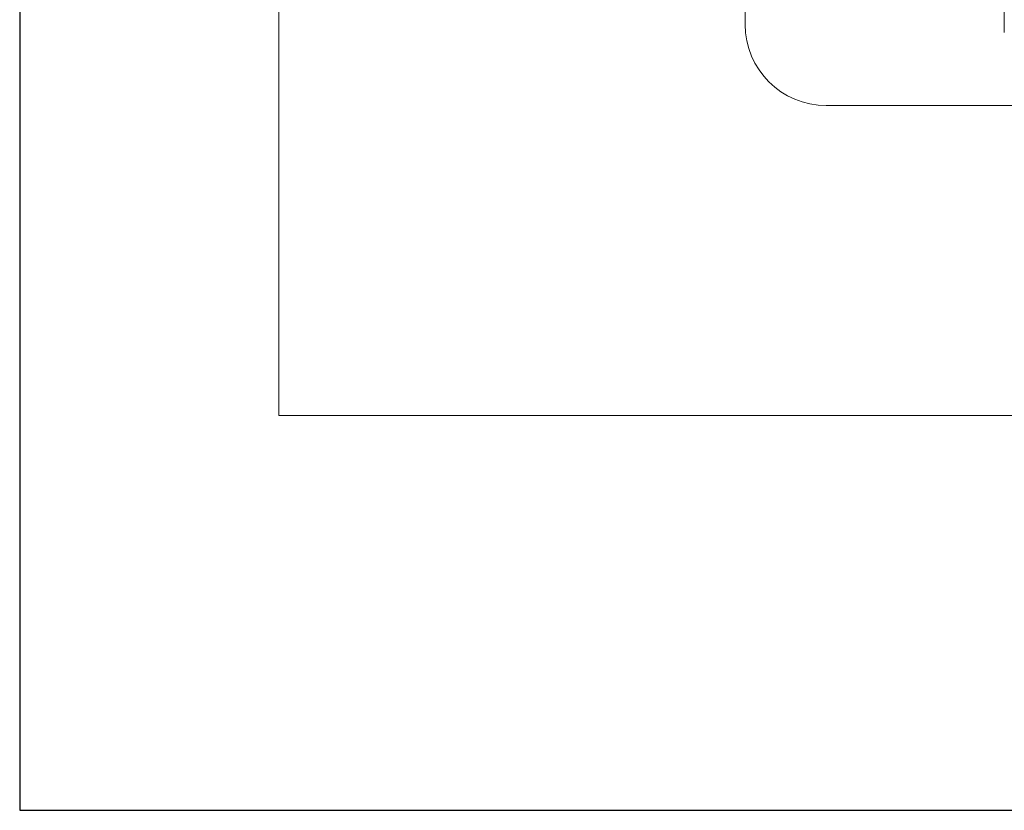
# Model space of a CAD drawing. Header units: millimetres. Extents: x -84458 to 77911, y -55868 to -29230.
# Tile 1 of 103: x 64629 to 67057, y -35032 to -33082. Entities that reach past the tile are written whole.
import ezdxf

# ---------------------------------------------------------------- set-up
doc = ezdxf.new("R2010")
doc.units = ezdxf.units.MM
doc.layers.add('CIENKA', color=7, linetype='Continuous', lineweight=20)
doc.layers.add('obwód gniazd', color=1, linetype='Continuous', lineweight=25)

msp = doc.modelspace()

# ---------------------------------------------------------------- linework, layer by layer
at = {"layer": 'CIENKA'}
for p, q in [((65268.3, -30082.3), (65268.3, -34058.4)), ((66418.5, -33094.2), (66418.5, -32562.2)), ((67057.5, -32887.2), (67057.5, -33114.2)), ((67482.5, -33294.2), (66618.5, -33294.2)), ((65268.3, -34058.4), (68068.3, -34058.4))]:
    msp.add_line(p, q, dxfattribs=at)
msp.add_arc((66618.5, -33094.2), 200, 180, 270, dxfattribs=at)
at = {"layer": 'obwód gniazd'}
for p, q in [((64629.3, -29229.7), (64629.3, -35032.4)), ((64629.3, -35032.4), (77911.5, -35032.4))]:
    msp.add_line(p, q, dxfattribs=at)

doc.saveas('drawing.dxf')
